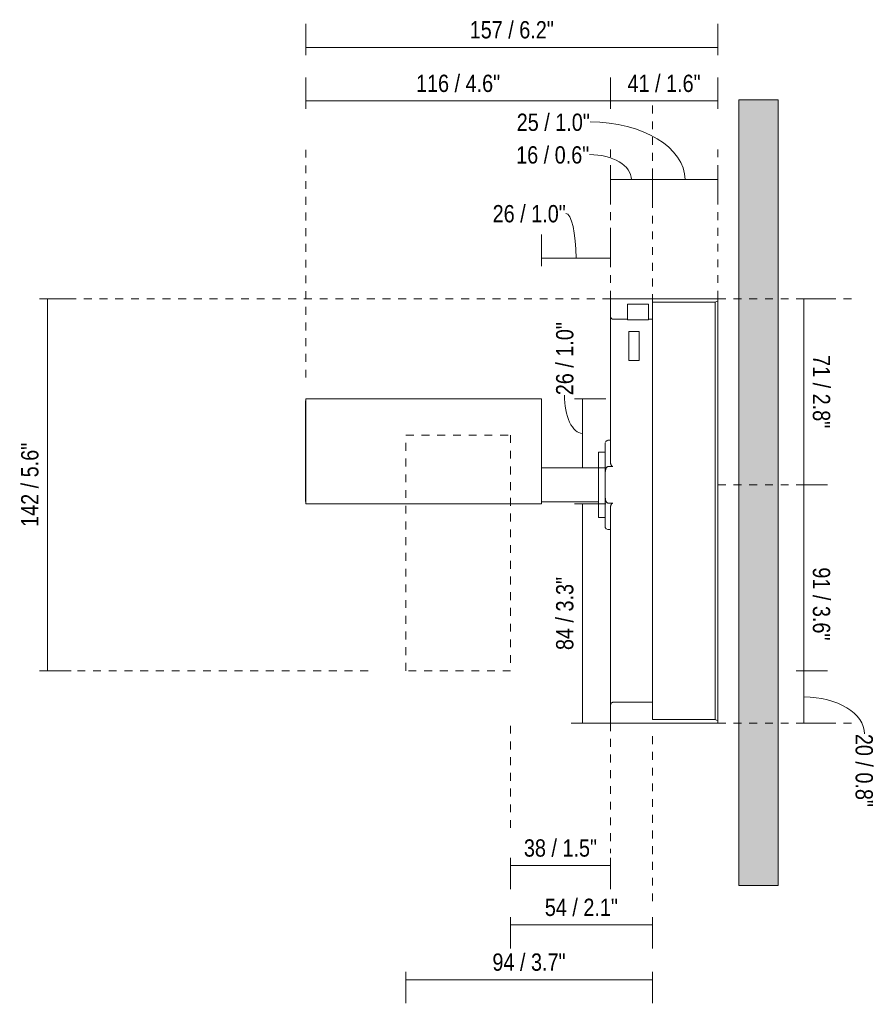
# Model space of a CAD drawing. Header units: millimetres. Extents: x -6686 to -5473, y 105 to 6739.
# Tile 2 of 3: x -5799 to -5473, y 105 to 481. Entities that reach past the tile are written whole.
import ezdxf

# ---------------------------------------------------------------- set-up
doc = ezdxf.new("R2010")
doc.units = ezdxf.units.MM
doc.linetypes.add('Dash', pattern=[6, 3, -3])
doc.layers.add('A-ANNO-DIMS', color=7, linetype='Continuous', lineweight=9, true_color=0x5b5b5b)
for name, color, linetype, lineweight in [('A-ANNO-DIMS-3', 7, 'Continuous', 9), ('A-WALL', 7, 'Continuous', 9), ('E-LITE-EQPM', 7, 'Continuous', 20)]:
    doc.layers.add(name, color=color, linetype=linetype, lineweight=lineweight)
doc.styles.add('Arial Narrow', font='ARIALN.TTF', dxfattribs={"height": 6.6})
doc.dimstyles.new('FARO_-_2_2mm_Arial_Narrow_mm_Inch_Left', dxfattribs={"dimscale": 304.8, "dimtxt": 6.754644, "dimasz": 0, "dimexe": 0.029528, "dimexo": 0.0625, "dimgap": 0.004921, "dimtad": 1, "dimdec": 0, "dimzin": 0, "dimdsep": 46, "dimtxsty": 'Arial Narrow', "dimblk1": 'NONE', "dimblk2": 'NONE', "dimsah": 1, "dimcen": 0.09, "dimadec": 0, "dimazin": 0, "dimtfac": 1, "dimtdec": 4, "dimtix": 1, "dimtmove": 0, "dimatfit": 3, "dimfxl": 0.009843, "dimfxlon": 1, "dimtvp": 1, "dimtolj": 1, "dimtzin": 0, "dimarcsym": 2})
doc.dimstyles.new('FARO_-_2_2mm_Arial_Narrow_mm_Inch_Left_1', dxfattribs={"dimscale": 304.8, "dimtxt": 6.754644, "dimasz": 0, "dimexe": 0.029528, "dimexo": 0.0625, "dimgap": 0.004921, "dimtad": 1, "dimdec": 0, "dimzin": 0, "dimdsep": 46, "dimtxsty": 'Arial Narrow', "dimblk1": 'NONE', "dimblk2": 'NONE', "dimsah": 1, "dimcen": 0.09, "dimadec": 0, "dimazin": 0, "dimtfac": 1, "dimtdec": 4, "dimtix": 1, "dimtmove": 1, "dimatfit": 3, "dimfxl": 0.009843, "dimfxlon": 1, "dimtvp": 1, "dimtolj": 1, "dimtzin": 0, "dimarcsym": 2})
doc.dimstyles.new('FARO_-_2_2mm_Arial_Narrow_mm_Inch_Right', dxfattribs={"dimscale": 304.8, "dimtxt": 6.754644, "dimasz": 0, "dimexe": 0.029528, "dimexo": 0.0625, "dimgap": 0.004921, "dimtad": 1, "dimdec": 0, "dimzin": 0, "dimdsep": 46, "dimtxsty": 'Arial Narrow', "dimblk1": 'NONE', "dimblk2": 'NONE', "dimsah": 1, "dimcen": 0.09, "dimadec": 0, "dimazin": 0, "dimtfac": 1, "dimtdec": 4, "dimtix": 1, "dimtmove": 0, "dimatfit": 3, "dimfxl": 0.009843, "dimfxlon": 1, "dimtvp": 1, "dimtolj": 1, "dimtzin": 0, "dimarcsym": 2})
doc.dimstyles.new('FARO_-_2_2mm_Arial_Narrow_mm_Inch_Right_1', dxfattribs={"dimscale": 304.8, "dimtxt": 6.754644, "dimasz": 0, "dimexe": 0.029528, "dimexo": 0.0625, "dimgap": 0.004921, "dimtad": 1, "dimdec": 0, "dimzin": 0, "dimdsep": 46, "dimtxsty": 'Arial Narrow', "dimblk1": 'NONE', "dimblk2": 'NONE', "dimsah": 1, "dimcen": 0.09, "dimadec": 0, "dimazin": 0, "dimtfac": 1, "dimtdec": 4, "dimtix": 1, "dimtmove": 1, "dimatfit": 3, "dimfxl": 0.009843, "dimfxlon": 1, "dimtvp": 1, "dimtolj": 1, "dimtzin": 0, "dimarcsym": 2})

# ---------------------------------------------------------------- blocks, each defined once
blk = doc.blocks.new('FOST TRACK40_ok - FOST TRACK  Ø40 white-559959-Lateral_PDF')
at = {"layer": 'E-LITE-EQPM'}
for p, q in [((-3241.96, 374.06), (-3282.94, 374.06)), ((-3282.94, 367.4), (-3282.94, 374.06)), ((-3266.96, 372.75), (-3266.96, 366.25)), ((-3242.96, 372.75), (-3266.96, 372.75)), ((-3242.96, 213.36), (-3242.96, 372.75)), ((-3241.96, 374.06), (-3241.96, 373.11)), ((-3241.96, 373.11), (-3241.96, 213)), ((-3268.46, 372), (-3276.46, 372)), ((-3276.46, 370.2), (-3276.46, 372)), ((-3276.46, 366), (-3276.46, 370.2)), ((-3268.46, 372), (-3268.46, 370.2)), ((-3268.46, 370.2), (-3268.46, 366)), ((-3282.94, 367.4), (-3282.94, 311.75)), ((-3276.46, 366.25), (-3282.01, 366.25)), ((-3276.46, 366), (-3268.46, 366)), ((-3266.96, 366.25), (-3268.46, 366.25)), ((-3266.96, 366.25), (-3266.96, 220)), ((-3275.96, 361.49), (-3271.96, 361.49)), ((-3275.96, 356), (-3275.96, 361.49)), ((-3271.96, 361.49), (-3271.96, 356)), ((-3275.96, 350.51), (-3275.96, 356)), ((-3271.96, 356), (-3271.96, 350.51)), ((-3271.96, 350.51), (-3275.96, 350.51)), ((-3399.25, 335.01), (-3399.4, 335.01)), ((-3399.4, 296.61), (-3399.4, 335.01)), ((-3282.94, 320), (-3283.95, 320)), ((-3284.96, 315.48), (-3287.56, 315.48)), ((-3287.56, 290.52), (-3287.56, 315.48)), ((-3287.56, 309.5), (-3309.25, 309.5)), ((-3283.95, 309.98), (-3282.01, 309.98)), ((-3284.96, 299.07), (-3284.96, 306.93)), ((-3399.4, 296.61), (-3399.25, 296.61)), ((-3309.25, 296.5), (-3287.56, 296.5)), ((-3282.01, 296.02), (-3283.95, 296.02)), ((-3282.94, 294.25), (-3282.94, 218.81)), ((-3287.56, 290.52), (-3284.96, 290.52)), ((-3283.95, 286), (-3282.94, 286)), ((-3282.94, 212.03), (-3282.94, 218.81)), ((-3282.01, 220), (-3266.96, 220)), ((-3266.96, 220), (-3266.96, 213.36)), ((-3282.94, 212.03), (-3241.96, 212.03)), ((-3266.96, 213.36), (-3242.96, 213.36)), ((-3241.96, 213), (-3241.96, 212.03))]:
    blk.add_line(p, q, dxfattribs=at)
at = {"layer": 'E-LITE-EQPM', "flags": 128}
for points in [[(-3241.96, 373.11), (-3242.46, 372.93), (-3242.96, 372.75)], [(-3284.84, 319.35), (-3284.75, 319.61), (-3284.21, 319.97), (-3283.95, 320)], [(-3284.96, 318.99), (-3284.96, 318.77), (-3284.96, 318.13), (-3284.96, 317.08), (-3284.96, 315.65), (-3284.96, 313.87), (-3284.96, 311.8), (-3284.96, 309.5), (-3284.96, 307.02), (-3284.96, 306.93)], [(-3284.96, 318.79), (-3284.96, 318.99), (-3284.96, 318.99)], [(-3284.96, 299.07), (-3284.96, 296.58), (-3284.96, 294.27), (-3284.96, 292.19), (-3284.96, 290.41), (-3284.96, 288.96), (-3284.96, 287.9), (-3284.96, 287.24), (-3284.96, 287.01), (-3284.96, 287.01)], [(-3283.95, 286), (-3284.57, 286.21), (-3284.93, 286.75), (-3284.93, 286.81)], [(-3242.96, 213.36), (-3242.46, 213.17), (-3241.96, 213)]]:
    blk.add_lwpolyline(points, dxfattribs=at)
at = {"layer": 'E-LITE-EQPM'}
for points, knots in [([(-3282.01, 366.25), (-3282.07, 366.25), (-3282.19, 366.27), (-3282.36, 366.33), (-3282.52, 366.44), (-3282.66, 366.58), (-3282.77, 366.75), (-3282.86, 366.94), (-3282.92, 367.16), (-3282.94, 367.32), (-3282.94, 367.4)], [0, 0, 0, 0, 0.083333, 0.1875, 0.291667, 0.416667, 0.541667, 0.666667, 0.833333, 1, 1, 1, 1]), ([(-3284.96, 306.93), (-3284.96, 307.12), (-3284.95, 307.4), (-3284.93, 307.78), (-3284.91, 308.07), (-3284.88, 308.35), (-3284.83, 308.63), (-3284.77, 308.9), (-3284.7, 309.13), (-3284.62, 309.35), (-3284.52, 309.57), (-3284.38, 309.75), (-3284.2, 309.88), (-3284.05, 309.95), (-3283.95, 309.98)], [-1, -1, -1, -1, -0.833333, -0.75, -0.666667, -0.583333, -0.5, -0.416667, -0.34375, -0.291667, -0.208333, -0.145833, -0.083333, 0, 0, 0, 0]), ([(-3282.01, 309.98), (-3282.08, 310), (-3282.21, 310.03), (-3282.37, 310.12), (-3282.5, 310.27), (-3282.6, 310.42), (-3282.68, 310.58), (-3282.75, 310.74), (-3282.81, 310.9), (-3282.86, 311.07), (-3282.89, 311.24), (-3282.93, 311.47), (-3282.94, 311.63), (-3282.94, 311.75)], [-1, -1, -1, -1, -0.916667, -0.833333, -0.75, -0.65625, -0.583333, -0.5, -0.416667, -0.333333, -0.25, -0.166667, 0, 0, 0, 0]), ([(-3283.95, 296.02), (-3284.05, 296.05), (-3284.21, 296.12), (-3284.39, 296.26), (-3284.53, 296.44), (-3284.62, 296.66), (-3284.71, 296.88), (-3284.77, 297.11), (-3284.83, 297.37), (-3284.88, 297.65), (-3284.91, 297.93), (-3284.93, 298.22), (-3284.95, 298.6), (-3284.96, 298.88), (-3284.96, 299.07)], [-1, -1, -1, -1, -0.916667, -0.84375, -0.791667, -0.708333, -0.645833, -0.583333, -0.5, -0.416667, -0.333333, -0.25, -0.166667, 0, 0, 0, 0]), ([(-3282.94, 294.25), (-3282.94, 294.37), (-3282.93, 294.53), (-3282.89, 294.76), (-3282.86, 294.93), (-3282.81, 295.1), (-3282.75, 295.26), (-3282.68, 295.43), (-3282.59, 295.59), (-3282.49, 295.75), (-3282.37, 295.88), (-3282.21, 295.97), (-3282.08, 296), (-3282.01, 296.02)], [-1, -1, -1, -1, -0.833333, -0.75, -0.666667, -0.583333, -0.5, -0.416667, -0.322917, -0.25, -0.166667, -0.083333, 0, 0, 0, 0]), ([(-3282.94, 218.81), (-3282.94, 218.89), (-3282.93, 219.02), (-3282.89, 219.18), (-3282.85, 219.3), (-3282.8, 219.42), (-3282.73, 219.54), (-3282.66, 219.65), (-3282.56, 219.76), (-3282.45, 219.85), (-3282.28, 219.96), (-3282.13, 219.99), (-3282.01, 220)], [0, 0, 0, 0, 0.166667, 0.25, 0.333333, 0.416667, 0.5, 0.583333, 0.666667, 0.75, 0.833333, 1, 1, 1, 1])]:
    blk.add_open_spline(points, degree=3, knots=knots, dxfattribs=at)
blk = doc.blocks.new('DIMBLOCK7-Lateral_PDF')
at = {"layer": 'A-ANNO-DIMS-3', "color": 251, "true_color": 0x5b5b5b, "transparency": 16777216}
for p, q in [((-5788.2, 374.06), (-5791.2, 374.06)), ((-5788.54, 374.06), (-5779.2, 374.06)), ((-5788.2, 374.06), (-5788.2, 232)), ((-5788.2, 232), (-5791.2, 232)), ((-5788.54, 232), (-5779.2, 232))]:
    blk.add_line(p, q, dxfattribs=at)
at = {"layer": 'A-ANNO-DIMS-3', "color": 0, "transparency": 16777216, "insert": (-5798.23, 286.95), "char_height": 6.6, "width": 38.598, "attachment_point": 1, "rotation": 90, "line_spacing_factor": 0.974696, "style": 'Arial Narrow'}
blk.add_mtext('142 / 5.6"', dxfattribs=at)
blk = doc.blocks.new('_None')
blk = doc.blocks.new('DIMBLOCK8-Lateral_PDF')
at = {"layer": 'A-ANNO-DIMS-3', "color": 251, "true_color": 0x5b5b5b, "transparency": 16777216}
for p, q in [((-5573.28, 446.54), (-5573.28, 458.54)), ((-5532.3, 446.54), (-5532.3, 458.54)), ((-5532.3, 449.54), (-5573.28, 449.54)), ((-5573.28, 449.54), (-5573.28, 446.54)), ((-5532.3, 449.54), (-5532.3, 446.54))]:
    blk.add_line(p, q, dxfattribs=at)
at = {"layer": 'A-ANNO-DIMS-3', "color": 0, "transparency": 16777216, "insert": (-5566.78, 459.57), "char_height": 6.6, "width": 33.5802, "attachment_point": 1, "line_spacing_factor": 0.974696, "style": 'Arial Narrow'}
blk.add_mtext('41 / 1.6"', dxfattribs=at)
blk = doc.blocks.new('DIMBLOCK9-Lateral_PDF')
at = {"layer": 'A-ANNO-DIMS-3', "color": 251, "true_color": 0x5b5b5b, "transparency": 16777216}
for p, q in [((-5689.58, 446.54), (-5689.58, 458.54)), ((-5573.28, 446.54), (-5573.28, 458.54)), ((-5573.28, 449.54), (-5689.58, 449.54)), ((-5689.58, 449.54), (-5689.58, 446.54)), ((-5573.28, 449.54), (-5573.28, 446.54))]:
    blk.add_line(p, q, dxfattribs=at)
at = {"layer": 'A-ANNO-DIMS-3', "color": 0, "transparency": 16777216, "insert": (-5647.51, 459.57), "char_height": 6.6, "width": 38.598, "attachment_point": 1, "line_spacing_factor": 0.974696, "style": 'Arial Narrow'}
blk.add_mtext('116 / 4.6"', dxfattribs=at)
blk = doc.blocks.new('DIMBLOCK10-Lateral_PDF')
at = {"layer": 'A-ANNO-DIMS-3', "color": 251, "true_color": 0x5b5b5b, "transparency": 16777216}
for p, q in [((-5557.3, 419.54), (-5557.3, 422.54)), ((-5532.3, 419.54), (-5532.3, 422.54)), ((-5557.3, 419.88), (-5557.3, 410.54)), ((-5532.3, 419.54), (-5557.3, 419.54)), ((-5532.3, 419.88), (-5532.3, 410.54))]:
    blk.add_line(p, q, dxfattribs=at)
blk.add_ellipse((-5581.08, 419.54), major_axis=(36.29, 0), ratio=0.606402, start_param=0, end_param=1.570796, dxfattribs=at)
at = {"layer": 'A-ANNO-DIMS-3', "color": 0, "transparency": 16777216, "insert": (-5609.07, 444.72), "char_height": 6.6, "width": 33.5802, "attachment_point": 1, "line_spacing_factor": 0.974696, "style": 'Arial Narrow'}
blk.add_mtext('25 / 1.0"', dxfattribs=at)
blk = doc.blocks.new('DIMBLOCK11-Lateral_PDF')
at = {"layer": 'A-ANNO-DIMS-3', "color": 251, "true_color": 0x5b5b5b, "transparency": 16777216}
for p, q in [((-5573.28, 419.54), (-5573.28, 422.54)), ((-5557.3, 419.54), (-5557.3, 422.54)), ((-5573.28, 419.88), (-5573.28, 410.54)), ((-5557.3, 419.54), (-5573.28, 419.54)), ((-5557.3, 419.88), (-5557.3, 410.54))]:
    blk.add_line(p, q, dxfattribs=at)
blk.add_ellipse((-5581.3, 419.54), major_axis=(16.02, 0), ratio=0.596227, start_param=0, end_param=1.570796, dxfattribs=at)
at = {"layer": 'A-ANNO-DIMS-3', "color": 0, "transparency": 16777216, "insert": (-5609.29, 432.26), "char_height": 6.6, "width": 33.5802, "attachment_point": 1, "line_spacing_factor": 0.974696, "style": 'Arial Narrow'}
blk.add_mtext('16 / 0.6"', dxfattribs=at)
blk = doc.blocks.new('DIMBLOCK12-Lateral_PDF')
at = {"layer": 'A-ANNO-DIMS-3', "color": 251, "true_color": 0x5b5b5b, "transparency": 16777216}
for p, q in [((-5499.47, 374.06), (-5502.47, 374.06)), ((-5499.8, 374.06), (-5490.47, 374.06)), ((-5499.47, 374.06), (-5499.47, 303)), ((-5499.47, 303), (-5502.47, 303)), ((-5499.8, 303), (-5490.47, 303))]:
    blk.add_line(p, q, dxfattribs=at)
at = {"layer": 'A-ANNO-DIMS-3', "color": 0, "transparency": 16777216, "insert": (-5489.44, 352.52), "char_height": 6.6, "width": 33.5802, "attachment_point": 1, "rotation": 270, "line_spacing_factor": 0.974696, "style": 'Arial Narrow'}
blk.add_mtext('71 / 2.8"', dxfattribs=at)
blk = doc.blocks.new('DIMBLOCK13-Lateral_PDF')
at = {"layer": 'A-ANNO-DIMS-3', "color": 251, "true_color": 0x5b5b5b, "transparency": 16777216}
for p, q in [((-5499.47, 303), (-5502.47, 303)), ((-5499.8, 303), (-5490.47, 303)), ((-5499.47, 303), (-5499.47, 212.03)), ((-5499.47, 212.03), (-5502.47, 212.03)), ((-5499.8, 212.03), (-5490.47, 212.03))]:
    blk.add_line(p, q, dxfattribs=at)
at = {"layer": 'A-ANNO-DIMS-3', "color": 0, "transparency": 16777216, "insert": (-5489.44, 271.5), "char_height": 6.6, "width": 33.5802, "attachment_point": 1, "rotation": 270, "line_spacing_factor": 0.974696, "style": 'Arial Narrow'}
blk.add_mtext('91 / 3.6"', dxfattribs=at)
blk = doc.blocks.new('DIMBLOCK14-Lateral_PDF')
at = {"layer": 'A-ANNO-DIMS-3', "color": 251, "true_color": 0x5b5b5b, "transparency": 16777216}
for p, q in [((-5651.39, 117.08), (-5651.39, 105.08)), ((-5651.39, 114.08), (-5651.39, 117.08)), ((-5557.3, 117.08), (-5557.3, 105.08)), ((-5557.3, 114.08), (-5557.3, 117.08)), ((-5557.3, 114.08), (-5651.39, 114.08))]:
    blk.add_line(p, q, dxfattribs=at)
at = {"layer": 'A-ANNO-DIMS-3', "color": 0, "transparency": 16777216, "insert": (-5618.34, 124.11), "char_height": 6.6, "width": 33.5802, "attachment_point": 1, "line_spacing_factor": 0.974696, "style": 'Arial Narrow'}
blk.add_mtext('94 / 3.7"', dxfattribs=at)
blk = doc.blocks.new('DIMBLOCK15-Lateral_PDF')
at = {"layer": 'A-ANNO-DIMS-3', "color": 251, "true_color": 0x5b5b5b, "transparency": 16777216}
for p, q in [((-5611.39, 137.99), (-5611.39, 125.99)), ((-5611.39, 134.99), (-5611.39, 137.99)), ((-5557.3, 137.99), (-5557.3, 125.99)), ((-5557.3, 134.99), (-5557.3, 137.99)), ((-5611.39, 134.99), (-5557.3, 134.99))]:
    blk.add_line(p, q, dxfattribs=at)
at = {"layer": 'A-ANNO-DIMS-3', "color": 0, "transparency": 16777216, "insert": (-5598.34, 145.02), "char_height": 6.6, "width": 33.5802, "attachment_point": 1, "line_spacing_factor": 0.974696, "style": 'Arial Narrow'}
blk.add_mtext('54 / 2.1"', dxfattribs=at)
blk = doc.blocks.new('DIMBLOCK16-Lateral_PDF')
at = {"layer": 'A-ANNO-DIMS-3', "color": 251, "true_color": 0x5b5b5b, "transparency": 16777216}
for p, q in [((-5502.47, 232), (-5490.47, 232)), ((-5499.47, 232), (-5502.47, 232)), ((-5499.47, 232), (-5499.47, 212.03)), ((-5499.47, 212.03), (-5502.47, 212.03)), ((-5499.8, 212.03), (-5490.47, 212.03))]:
    blk.add_line(p, q, dxfattribs=at)
blk.add_ellipse((-5499.47, 207.94), major_axis=(23.17, 0), ratio=0.607572, start_param=0, end_param=1.570796, dxfattribs=at)
at = {"layer": 'A-ANNO-DIMS-3', "color": 0, "transparency": 16777216, "insert": (-5473.13, 207.94), "char_height": 6.6, "width": 33.5802, "attachment_point": 1, "rotation": 270, "line_spacing_factor": 0.974696, "style": 'Arial Narrow'}
blk.add_mtext('20 / 0.8"', dxfattribs=at)
blk = doc.blocks.new('DIMBLOCK17-Lateral_PDF')
at = {"layer": 'A-ANNO-DIMS-3', "color": 251, "true_color": 0x5b5b5b, "transparency": 16777216}
for p, q in [((-5587.02, 295.81), (-5575.02, 295.81)), ((-5584.02, 295.81), (-5587.02, 295.81)), ((-5584.02, 295.81), (-5584.02, 212.03)), ((-5584.02, 212.03), (-5587.02, 212.03)), ((-5584.35, 212.03), (-5575.02, 212.03))]:
    blk.add_line(p, q, dxfattribs=at)
at = {"layer": 'A-ANNO-DIMS-3', "color": 0, "transparency": 16777216, "insert": (-5594.05, 239.93), "char_height": 6.6, "width": 33.5802, "attachment_point": 1, "rotation": 90, "line_spacing_factor": 0.974696, "style": 'Arial Narrow'}
blk.add_mtext('84 / 3.3"', dxfattribs=at)
blk = doc.blocks.new('DIMBLOCK18-Lateral_PDF')
at = {"layer": 'A-ANNO-DIMS-3', "color": 251, "true_color": 0x5b5b5b, "transparency": 16777216}
for p, q in [((-5587.02, 335.81), (-5575.02, 335.81)), ((-5584.02, 335.81), (-5587.02, 335.81)), ((-5584.02, 335.81), (-5584.02, 309.51)), ((-5584.02, 309.51), (-5587.02, 309.51)), ((-5584.35, 309.51), (-5575.02, 309.51))]:
    blk.add_line(p, q, dxfattribs=at)
blk.add_ellipse((-5584.02, 337.21), major_axis=(0, 14.55), ratio=0.471559, start_param=1.570796, end_param=3.141593, dxfattribs=at)
at = {"layer": 'A-ANNO-DIMS-3', "color": 0, "transparency": 16777216, "insert": (-5594.05, 337.21), "char_height": 6.6, "width": 33.5802, "attachment_point": 1, "rotation": 90, "line_spacing_factor": 0.974696, "style": 'Arial Narrow'}
blk.add_mtext('26 / 1.0"', dxfattribs=at)
blk = doc.blocks.new('DIMBLOCK19-Lateral_PDF')
at = {"layer": 'A-ANNO-DIMS-3', "color": 251, "true_color": 0x5b5b5b, "transparency": 16777216}
for p, q in [((-5689.58, 466.99), (-5689.58, 478.99)), ((-5532.3, 466.99), (-5532.3, 478.99)), ((-5532.3, 469.99), (-5689.58, 469.99)), ((-5689.58, 469.99), (-5689.58, 466.99)), ((-5532.3, 469.99), (-5532.3, 466.99))]:
    blk.add_line(p, q, dxfattribs=at)
at = {"layer": 'A-ANNO-DIMS-3', "color": 0, "transparency": 16777216, "insert": (-5627.02, 480.02), "char_height": 6.6, "width": 38.598, "attachment_point": 1, "line_spacing_factor": 0.974696, "style": 'Arial Narrow'}
blk.add_mtext('157 / 6.2"', dxfattribs=at)
blk = doc.blocks.new('DIMBLOCK20-Lateral_PDF')
at = {"layer": 'A-ANNO-DIMS-3', "color": 251, "true_color": 0x5b5b5b, "transparency": 16777216}
for p, q in [((-5611.39, 160.64), (-5611.39, 148.64)), ((-5611.39, 157.64), (-5611.39, 160.64)), ((-5573.28, 160.64), (-5573.28, 148.64)), ((-5573.28, 157.64), (-5573.28, 160.64)), ((-5611.39, 157.64), (-5573.28, 157.64))]:
    blk.add_line(p, q, dxfattribs=at)
at = {"layer": 'A-ANNO-DIMS-3', "color": 0, "transparency": 16777216, "insert": (-5606.33, 167.67), "char_height": 6.6, "width": 33.5802, "attachment_point": 1, "line_spacing_factor": 0.974696, "style": 'Arial Narrow'}
blk.add_mtext('38 / 1.5"', dxfattribs=at)
blk = doc.blocks.new('DIMBLOCK21-Lateral_PDF')
at = {"layer": 'A-ANNO-DIMS-3', "color": 251, "true_color": 0x5b5b5b, "transparency": 16777216}
for p, q in [((-5599.58, 386.54), (-5599.58, 398.54)), ((-5573.28, 389.21), (-5573.28, 398.54)), ((-5599.58, 389.54), (-5573.28, 389.54)), ((-5599.58, 389.54), (-5599.58, 386.54)), ((-5573.28, 389.54), (-5573.28, 386.54))]:
    blk.add_line(p, q, dxfattribs=at)
blk.add_ellipse((-5590.28, 389.54), major_axis=(0, 17.1), ratio=0.225194, start_param=4.712389, end_param=6.283185, dxfattribs=at)
at = {"layer": 'A-ANNO-DIMS-3', "color": 0, "transparency": 16777216, "insert": (-5618.26, 409.81), "char_height": 6.6, "width": 33.5802, "attachment_point": 1, "line_spacing_factor": 0.974696, "style": 'Arial Narrow'}
blk.add_mtext('26 / 1.0"', dxfattribs=at)

msp = doc.modelspace()

# ---------------------------------------------------------------- hatches: boundary and pattern name
at = {"layer": 'A-WALL', "true_color": 0xf7f7f7}
msp.add_hatch(color=7, dxfattribs=at).paths.add_polyline_path([(-5509.3, 150), (-5509.3, 450), (-5524.3, 450), (-5524.3, 150)])

# ---------------------------------------------------------------- linework, layer by layer
at = {"layer": 'A-ANNO-DIMS', "color": 254, "linetype": 'Dash', "true_color": 0xd2d2d2}
for p, q in [((-5557.3, 372.75), (-5557.3, 450)), ((-5689.58, 343.95), (-5689.58, 433.95)), ((-5573.28, 374.06), (-5573.28, 433.95)), ((-5532.3, 374.06), (-5532.3, 433.95)), ((-5573.28, 374.06), (-5786.37, 374.06)), ((-5532.3, 374.06), (-5479.4, 374.06)), ((-5651.39, 322), (-5611.39, 322)), ((-5651.39, 232), (-5651.39, 322)), ((-5611.39, 322), (-5611.39, 232)), ((-5532.3, 303), (-5497.3, 303)), ((-5665.77, 232), (-5786.37, 232)), ((-5611.39, 232), (-5651.39, 232)), ((-5611.39, 172.03), (-5611.39, 212.03)), ((-5573.28, 212.03), (-5588.28, 212.03)), ((-5573.28, 212.03), (-5573.28, 162.41)), ((-5532.3, 212.03), (-5479.4, 212.03)), ((-5557.3, 207.03), (-5557.3, 142.03))]:
    msp.add_line(p, q, dxfattribs=at)
at = {"layer": 'A-WALL', "color": 253, "true_color": 0xaaaaaa}
for p, q in [((-5524.3, 150), (-5524.3, 450)), ((-5509.3, 450), (-5524.3, 450)), ((-5509.3, 450), (-5509.3, 150)), ((-5509.3, 150), (-5524.3, 150))]:
    msp.add_line(p, q, dxfattribs=at)
at = {"layer": 'E-LITE-EQPM'}
for p, q in [((-5689.58, 335.81), (-5689.58, 295.81)), ((-5599.58, 335.81), (-5689.58, 335.81)), ((-5599.58, 295.81), (-5599.58, 335.81)), ((-5577.9, 309.51), (-5599.58, 309.51)), ((-5689.58, 295.81), (-5599.58, 295.81))]:
    msp.add_line(p, q, dxfattribs=at)

# ---------------------------------------------------------------- block references
msp.add_blockref('FOST TRACK40_ok - FOST TRACK  Ø40 white-559959-Lateral_PDF', (-2290.34, 0), dxfattribs=at)

# ---------------------------------------------------------------- dimensions: what is measured, and where the dimension line sits
at = {"layer": 'A-ANNO-DIMS'}
for base, p1, p2, override, picture, middle in [((-5689.58, 469.99), (-5532.3, 466.99), (-5689.58, 466.99), {"dimpost": '<>', "dimfxl": 157.285728}, 'DIMBLOCK19-Lateral_PDF', (-5610.94, 475.76)), ((-5689.58, 449.54), (-5573.28, 446.54), (-5689.58, 446.54), {"dimpost": '<>', "dimfxl": 116.307603}, 'DIMBLOCK9-Lateral_PDF', (-5631.43, 455.32)), ((-5573.28, 449.54), (-5532.3, 446.54), (-5573.28, 446.54), {"dimpost": '<>', "dimfxl": 40.978125}, 'DIMBLOCK8-Lateral_PDF', (-5552.79, 455.32)), ((-5573.28, 157.64), (-5611.39, 160.64), (-5573.28, 160.64), {"dimpost": '<>', "dimfxl": 38.117637}, 'DIMBLOCK20-Lateral_PDF', (-5592.33, 163.41)), ((-5557.3, 134.99), (-5611.39, 137.99), (-5557.3, 137.99), {"dimpost": '<>', "dimfxl": 54.095762}, 'DIMBLOCK15-Lateral_PDF', (-5584.35, 140.76)), ((-5651.39, 114.08), (-5557.3, 117.08), (-5651.39, 117.08), {"dimpost": '<>', "dimfxl": 94.095762}, 'DIMBLOCK14-Lateral_PDF', (-5604.35, 119.85))]:
    dim = msp.add_linear_dim(base=base, p1=p1, p2=p2, dimstyle='FARO_-_2_2mm_Arial_Narrow_mm_Inch_Right', override=override, dxfattribs=at)
    dim.commit()
    dim.dimension.update_dxf_attribs({"geometry": picture, "text_midpoint": middle})
for base, p1, p2, override, picture, middle in [((-5557.3, 419.54), (-5532.3, 422.54), (-5557.3, 422.54), {"dimpost": '<>', "dimfxl": 25}, 'DIMBLOCK10-Lateral_PDF', (-5592.28, 440.32)), ((-5573.28, 419.54), (-5557.3, 422.54), (-5573.28, 422.54), {"dimpost": '<>', "dimfxl": 15.978125}, 'DIMBLOCK11-Lateral_PDF', (-5592.5, 427.86))]:
    dim = msp.add_linear_dim(base=base, p1=p1, p2=p2, dimstyle='FARO_-_2_2mm_Arial_Narrow_mm_Inch_Right_1', override=override, dxfattribs=at)
    dim.commit()
    dim.dimension.update_dxf_attribs({"geometry": picture, "text_midpoint": middle, "dimtype": 160})
dim = msp.add_linear_dim(base=(-5573.28, 389.54), p1=(-5599.58, 386.54), p2=(-5573.28, 386.54), angle=0, dimstyle='FARO_-_2_2mm_Arial_Narrow_mm_Inch_Left_1', override={"dimpost": '<>', "dimfxl": 26.307603}, dxfattribs=at)
dim.commit()
dim.dimension.update_dxf_attribs({"geometry": 'DIMBLOCK21-Lateral_PDF', "text_midpoint": (-5601.47, 405.41), "dimtype": 160})
for base, p1, p2, dimstyle, override, picture, middle in [((-5788.2, 232), (-5791.2, 374.06), (-5791.2, 232), 'FARO_-_2_2mm_Arial_Narrow_mm_Inch_Left', {"dimpost": '<>', "dimfxl": 142.06755}, 'DIMBLOCK7-Lateral_PDF', (-5793.98, 303.03)), ((-5499.47, 303), (-5502.47, 374.06), (-5502.47, 303), 'FARO_-_2_2mm_Arial_Narrow_mm_Inch_Right', {"dimtad": 4, "dimpost": '<>', "dimfxl": 71.063972}, 'DIMBLOCK12-Lateral_PDF', (-5493.69, 338.53)), ((-5499.47, 212.03), (-5502.47, 303), (-5502.47, 212.03), 'FARO_-_2_2mm_Arial_Narrow_mm_Inch_Right', {"dimtad": 4, "dimpost": '<>', "dimfxl": 90.973948}, 'DIMBLOCK13-Lateral_PDF', (-5493.69, 257.51)), ((-5584.02, 212.03), (-5587.02, 295.81), (-5587.02, 212.03), 'FARO_-_2_2mm_Arial_Narrow_mm_Inch_Left', {"dimpost": '<>', "dimfxl": 83.78756}, 'DIMBLOCK17-Lateral_PDF', (-5589.79, 253.92))]:
    dim = msp.add_linear_dim(base=base, p1=p1, p2=p2, angle=90, dimstyle=dimstyle, override=override, dxfattribs=at)
    dim.commit()
    dim.dimension.update_dxf_attribs({"geometry": picture, "text_midpoint": middle})
for base, p1, p2, dimstyle, override, picture, middle in [((-5584.02, 309.51), (-5587.02, 335.81), (-5587.02, 309.51), 'FARO_-_2_2mm_Arial_Narrow_mm_Inch_Left_1', {"dimpost": '<>', "dimfxl": 26.301333}, 'DIMBLOCK18-Lateral_PDF', (-5589.65, 354)), ((-5499.47, 212.03), (-5502.47, 232), (-5502.47, 212.03), 'FARO_-_2_2mm_Arial_Narrow_mm_Inch_Right_1', {"dimtad": 4, "dimpost": '<>', "dimfxl": 19.970371}, 'DIMBLOCK16-Lateral_PDF', (-5477.53, 191.15))]:
    dim = msp.add_linear_dim(base=base, p1=p1, p2=p2, angle=90, dimstyle=dimstyle, override=override, dxfattribs=at)
    dim.commit()
    dim.dimension.update_dxf_attribs({"geometry": picture, "text_midpoint": middle, "dimtype": 160, "text_rotation": 90})

doc.saveas('drawing.dxf')
